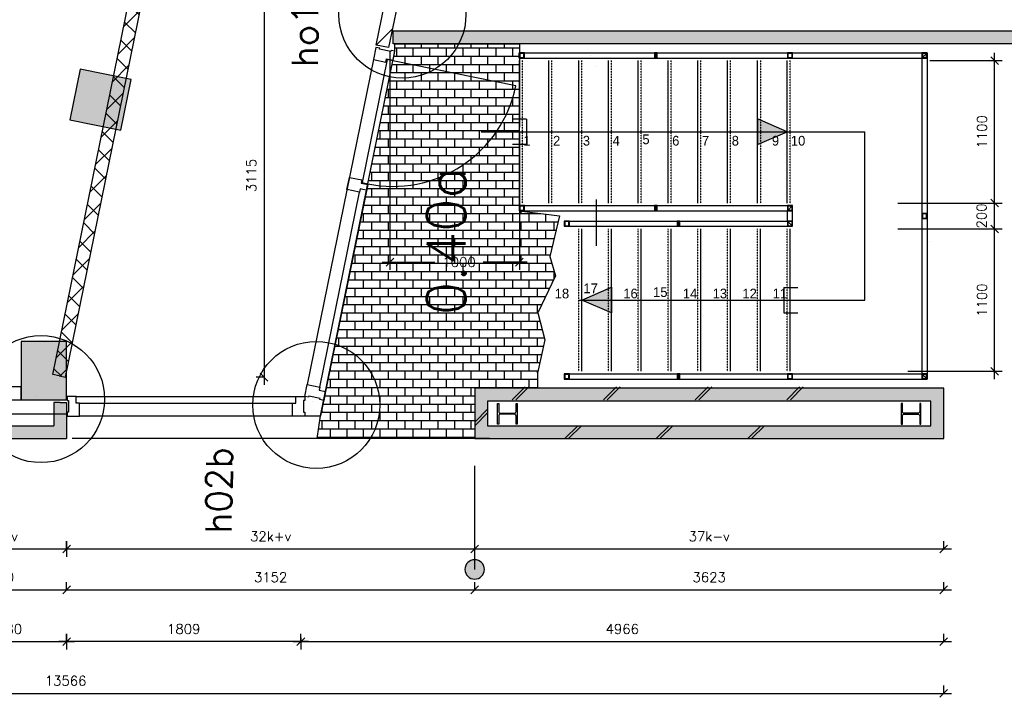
# Model space of a CAD drawing. Extents: x 145187 to 222247, y 87753 to 171871.
# Tile 32 of 37: x 158318 to 165923, y 137243 to 142477. Entities that reach past the tile are written whole.
import ezdxf
from ezdxf.enums import TextEntityAlignment as Align

# ---------------------------------------------------------------- set-up
doc = ezdxf.new("R2010")
doc.units = 0
doc.header["$LTSCALE"] = 5
doc.header["$MEASUREMENT"] = 0
doc.header["$PDMODE"] = 3
doc.header["$PDSIZE"] = 0.1
doc.linetypes.add('DASHED', pattern=[0.75, 0.5, -0.25])
doc.layers.get('0').update_dxf_attribs({"linetype": 'CONTINUOUS'})
doc.layers.get('DEFPOINTS').update_dxf_attribs({"linetype": 'CONTINUOUS'})
for name, color, linetype in [('_DETAILNUMMERS', 4, 'CONTINUOUS'), ('_DETAILNUMMERSTEKST', 4, 'CONTINUOUS'), ('A--01A1_ACEER', 1, 'CONTINUOUS'), ('A--A21--_F123-', 9, 'CONTINUOUS'), ('A--A22--_F123-', 9, 'CONTINUOUS'), ('A--A28--_F--3-', 7, 'CONTINUOUS'), ('A--L21--', 3, 'CONTINUOUS'), ('A--L21--_F--3-', 7, 'CONTINUOUS'), ('A--L21A2_ISOLATIE', 1, 'CONTINUOUS'), ('A--L21A3_BUITENWAND', 3, 'CONTINUOUS'), ('A--L22--', 3, 'CONTINUOUS'), ('A--L22--_F--3-', 7, 'CONTINUOUS'), ('A--L24--', 7, 'CONTINUOUS'), ('A--L28--', 7, 'CONTINUOUS'), ('A--L28--_F--3-', 1, 'CONTINUOUS'), ('A--L31--', 2, 'CONTINUOUS'), ('A--L31--_F123-', 7, 'CONTINUOUS'), ('A--M$1A-_F123-', 1, 'CONTINUOUS'), ('A--M1$A-_F123-', 1, 'CONTINUOUS'), ('A--T$1A-_F123-_RN', 4, 'CONTINUOUS'), ('A--T01A-50_TEKST_0_25MM', 2, 'CONTINUOUS'), ('NIEUWE_INDELING', 2, 'CONTINUOUS'), ('X--LR---_CP', 7, 'CONTINUOUS')]:
    doc.layers.add(name, color=color, linetype=linetype)
doc.styles.add('ALFA-0_25', font='ROMANS')
doc.styles.add('HIEMSTRA', font='romans.shx')
doc.styles.add('TheSans', font='tsacorbd.ttf')
doc.dimstyles.new('1op2', dxfattribs={"dimscale": 30, "dimtxt": 2.5, "dimasz": 2, "dimexe": 2, "dimexo": 0, "dimgap": 2, "dimtad": 1, "dimdec": 0, "dimzin": 0, "dimdsep": 46, "dimtxsty": 'HIEMSTRA', "dimblk1": 'OBLIQUE', "dimblk2": 'OBLIQUE', "dimsah": 1, "dimcen": -3, "dimdle": 2, "dimclrd": 2, "dimclre": 2, "dimclrt": 3, "dimadec": 0, "dimazin": 0, "dimtfac": 1, "dimtdec": 0, "dimtofl": 0, "dimtmove": 2, "dimatfit": 3, "dimldrblk": 'OBLIQUE', "dimfxl": 0, "dimtvp": 0.833333, "dimtolj": 1, "dimtzin": 0, "dimarcsym": 0})
doc.dimstyles.new('STANDARD$0', dxfattribs={"dimscale": 50, "dimtxt": 2.5, "dimasz": 2, "dimexe": 2, "dimexo": 0, "dimgap": 2, "dimtad": 1, "dimdec": 0, "dimzin": 0, "dimdsep": 46, "dimtxsty": 'ALFA-0_25', "dimblk1": 'OBLIQUE', "dimblk2": 'OBLIQUE', "dimsah": 1, "dimcen": -3, "dimdle": 2, "dimclrd": 1, "dimclre": 1, "dimclrt": 2, "dimadec": 0, "dimazin": 0, "dimtfac": 0.666667, "dimtofl": 0, "dimtmove": 2, "dimatfit": 3, "dimldrblk": 'OBLIQUE', "dimfxl": 0, "dimtvp": 0.833333, "dimtolj": 1, "dimtzin": 0, "dimarcsym": 0})

# ---------------------------------------------------------------- blocks, each defined once
blk = doc.blocks.new('*U185')
at = {"layer": 'A--A21--_F123-', "color": 2}
for points in [[(0, 0), (-50, -50), (970, 0), (1020, -50)], [(970, 0), (920, 50), (0, 0), (50, 50)]]:
    blk.add_solid(points, dxfattribs=at)
at = {"layer": 'A--L21--_F--3-', "color": 4, "linetype": 'Continuous'}
for points in [[(50, 50), (50, 50), (920, 50), (920, 50)], [(-50, -50), (-50, -50), (1020, -50), (1020, -50)]]:
    blk.add_lwpolyline(points, dxfattribs=at)
blk = doc.blocks.new('*U187')
at = {"layer": 'A--A21--_F123-', "color": 2}
for points in [[(0, -230), (-50, -180), (0, 0), (-50, 0)], [(0, 0), (50, 0), (0, -230), (50, -280)]]:
    blk.add_solid(points, dxfattribs=at)
at = {"layer": 'A--L21--_F--3-', "color": 4, "linetype": 'Continuous'}
for points in [[(0, 0), (-50, 0), (-50, -180), (-50, -180)], [(0, 0), (50, 0), (50, -280), (50, -280)]]:
    blk.add_lwpolyline(points, dxfattribs=at)
blk = doc.blocks.new('_OBLIQUE')
at = {"color": 0, "linetype": 'ByBlock'}
blk.add_line((-0.5, -0.5), (0.5, 0.5), dxfattribs=at)
blk = doc.blocks.new('*D149')
at = {"layer": 'A--M$1A-_F123-', "color": 1, "linetype": 'Continuous', "lineweight": -2}
for p, q in [((21300.3, 562.1), (21300.3, 882.2)), ((20554.1, 822.2), (21360.3, 822.2)), ((20554.1, 622.1), (21360.3, 622.1))]:
    blk.add_line(p, q, dxfattribs=at)
at = {"layer": 'DEFPOINTS', "color": 0, "linetype": 'Continuous'}
for p in [(20554.1, 822.2), (21300.3, 822.2), (20554.1, 622.1)]:
    blk.add_point(p, dxfattribs=at)
at = {"layer": 'A--M$1A-_F123-', "color": 1, "linetype": 'Continuous', "lineweight": -2, "xscale": 60, "yscale": 60, "zscale": 60}
for p, rotation in [((21300.3, 822.2), 90), ((21300.3, 622.1), 270)]:
    blk.add_blockref('_OBLIQUE', p, dxfattribs=dict(at, rotation=rotation))
at = {"layer": 'A--M$1A-_F123-', "color": 2, "linetype": 'Continuous', "insert": (21199.8, 722.2), "char_height": 75, "attachment_point": 5, "rotation": 90, "style": 'ALFA-0_25'}
blk.add_mtext('\\A1;200', dxfattribs=at)
blk = doc.blocks.new('*D150')
at = {"layer": 'A--M$1A-_F123-', "color": 1, "linetype": 'Continuous', "lineweight": -2}
for p, q in [((21300.3, 762.2), (21300.3, 1982.2)), ((20800.3, 1922.2), (21360.3, 1922.2)), ((20800.3, 822.2), (21360.3, 822.2))]:
    blk.add_line(p, q, dxfattribs=at)
at = {"layer": 'DEFPOINTS', "color": 0, "linetype": 'Continuous'}
for p in [(20800.3, 1922.2), (21300.3, 1922.2), (20800.3, 822.2)]:
    blk.add_point(p, dxfattribs=at)
at = {"layer": 'A--M$1A-_F123-', "color": 1, "linetype": 'Continuous', "lineweight": -2, "xscale": 60, "yscale": 60, "zscale": 60}
for p, rotation in [((21300.3, 1922.2), 90), ((21300.3, 822.2), 270)]:
    blk.add_blockref('_OBLIQUE', p, dxfattribs=dict(at, rotation=rotation))
at = {"layer": 'A--M$1A-_F123-', "color": 2, "linetype": 'Continuous', "insert": (21202.8, 1372.2), "char_height": 75, "attachment_point": 5, "rotation": 90, "style": 'ALFA-0_25'}
blk.add_mtext('\\A1;1100', dxfattribs=at)
blk = doc.blocks.new('*D151')
at = {"layer": 'A--M$1A-_F123-', "color": 1, "linetype": 'Continuous', "lineweight": -2}
for p, q in [((20957.2, 622.1), (21360.3, 622.1)), ((21300.3, -537.8), (21300.3, 682.1)), ((20629.7, -477.8), (21360.3, -477.8))]:
    blk.add_line(p, q, dxfattribs=at)
at = {"layer": 'DEFPOINTS', "color": 0, "linetype": 'Continuous'}
for p in [(20957.2, 622.1), (21300.3, 622.1), (20629.7, -477.8)]:
    blk.add_point(p, dxfattribs=at)
at = {"layer": 'A--M$1A-_F123-', "color": 1, "linetype": 'Continuous', "lineweight": -2, "xscale": 60, "yscale": 60, "zscale": 60}
for p, rotation in [((21300.3, 622.1), 90), ((21300.3, -477.8), 270)]:
    blk.add_blockref('_OBLIQUE', p, dxfattribs=dict(at, rotation=rotation))
at = {"layer": 'A--M$1A-_F123-', "color": 2, "linetype": 'Continuous', "insert": (21202.8, 72.2), "char_height": 75, "attachment_point": 5, "rotation": 90, "style": 'ALFA-0_25'}
blk.add_mtext('\\A1;1100', dxfattribs=at)
blk = doc.blocks.new('baluster')
at = {"layer": 'NIEUWE_INDELING'}
h = blk.add_hatch(color=256, dxfattribs=at)
h.paths.add_polyline_path([(0, -20), (40, -20), (40, 20), (0, 20)])
h.paths.add_polyline_path([(4, -16), (36, -16), (36, 16), (4, 16)], flags=16)
for points in [[(0, -20), (40, -20), (40, 20), (0, 20)], [(4, -16), (36, -16), (36, 16), (4, 16)]]:
    blk.add_lwpolyline(points, close=True, dxfattribs=at)
blk = doc.blocks.new('*D152')
at = {"layer": 'A--M1$A-_F123-', "color": 1, "lineweight": -2}
for p, q in [((16630.2, 1994.8), (16630.2, 305.7)), ((17630.2, 1372.2), (17630.2, 305.7)), ((16570.2, 365.7), (16977.1, 365.7)), ((17690.2, 365.7), (17350.6, 365.7))]:
    blk.add_line(p, q, dxfattribs=at)
at = {"layer": 'DEFPOINTS', "color": 0}
for p in [(16630.2, 1994.8), (17630.2, 1372.2), (17630.2, 365.7)]:
    blk.add_point(p, dxfattribs=at)
at = {"layer": 'A--M1$A-_F123-', "color": 1, "lineweight": -2, "xscale": 60, "yscale": 60, "zscale": 60, "rotation": 180}
blk.add_blockref('_OBLIQUE', (16630.2, 365.7), dxfattribs=at)
at = {"layer": 'A--M1$A-_F123-', "color": 1, "lineweight": -2, "xscale": 60, "yscale": 60, "zscale": 60}
blk.add_blockref('_OBLIQUE', (17630.2, 365.7), dxfattribs=at)
at = {"layer": 'A--M1$A-_F123-', "color": 2, "insert": (17163.9, 365.7), "char_height": 75, "attachment_point": 5, "style": 'ALFA-0_25'}
blk.add_mtext('\\A1;1000', dxfattribs=at)
blk = doc.blocks.new('*D155')
at = {"layer": 'A--M$1A-_F123-', "color": 1, "linetype": 'Continuous', "lineweight": -2}
for p, q in [((13062.7, -1850.2), (13062.7, -1790.2)), ((14132.7, -1790.2), (14132.7, -1910.2)), ((13002.7, -1850.2), (14192.7, -1850.2))]:
    blk.add_line(p, q, dxfattribs=at)
at = {"layer": 'DEFPOINTS', "color": 0, "linetype": 'Continuous'}
for p in [(14132.7, -1790.2, 1.6), (13062.7, -1850.2, 1.6), (14132.7, -1850.2)]:
    blk.add_point(p, dxfattribs=at)
at = {"layer": 'A--M$1A-_F123-', "color": 1, "linetype": 'Continuous', "lineweight": -2, "xscale": 60, "yscale": 60, "zscale": 60, "rotation": 180}
blk.add_blockref('_OBLIQUE', (13062.7, -1850.2), dxfattribs=at)
at = {"layer": 'A--M$1A-_F123-', "color": 1, "linetype": 'Continuous', "lineweight": -2, "xscale": 60, "yscale": 60, "zscale": 60}
blk.add_blockref('_OBLIQUE', (14132.7, -1850.2), dxfattribs=at)
at = {"layer": 'A--M$1A-_F123-', "color": 2, "linetype": 'Continuous', "insert": (13597.7, -1752.7), "char_height": 75, "attachment_point": 5, "style": 'ALFA-0_25'}
blk.add_mtext('\\A1;11k-v', dxfattribs=at)
blk = doc.blocks.new('*D156')
at = {"layer": 'A--M$1A-_F123-', "color": 1, "linetype": 'Continuous', "lineweight": -2}
for p, q in [((14132.7, -1850.2), (14132.7, -1790.2)), ((17284.7, -1850.2), (17284.7, -1790.2)), ((14072.7, -1850.2), (17344.7, -1850.2))]:
    blk.add_line(p, q, dxfattribs=at)
at = {"layer": 'DEFPOINTS', "color": 0, "linetype": 'Continuous'}
for p in [(14132.7, -1850.2), (17284.7, -1850.2), (17284.7, -1850.2)]:
    blk.add_point(p, dxfattribs=at)
at = {"layer": 'A--M$1A-_F123-', "color": 1, "linetype": 'Continuous', "lineweight": -2, "xscale": 60, "yscale": 60, "zscale": 60, "rotation": 180}
blk.add_blockref('_OBLIQUE', (14132.7, -1850.2), dxfattribs=at)
at = {"layer": 'A--M$1A-_F123-', "color": 1, "linetype": 'Continuous', "lineweight": -2, "xscale": 60, "yscale": 60, "zscale": 60}
blk.add_blockref('_OBLIQUE', (17284.7, -1850.2), dxfattribs=at)
at = {"layer": 'A--M$1A-_F123-', "color": 2, "linetype": 'Continuous', "insert": (15708.7, -1752.7), "char_height": 75, "attachment_point": 5, "style": 'ALFA-0_25'}
blk.add_mtext('\\A1;32k+v', dxfattribs=at)
blk = doc.blocks.new('*D158')
at = {"layer": 'A--M$1A-_F123-', "color": 1, "linetype": 'Continuous', "lineweight": -2}
for p, q in [((17284.7, -1850.2), (17284.7, -1790.2)), ((20907.7, -1850.2), (20907.7, -1790.2)), ((17224.7, -1850.2), (20967.7, -1850.2))]:
    blk.add_line(p, q, dxfattribs=at)
at = {"layer": 'DEFPOINTS', "color": 0, "linetype": 'Continuous'}
for p in [(17284.7, -1850.2), (20907.7, -1850.2), (20907.7, -1850.2)]:
    blk.add_point(p, dxfattribs=at)
at = {"layer": 'A--M$1A-_F123-', "color": 1, "linetype": 'Continuous', "lineweight": -2, "xscale": 60, "yscale": 60, "zscale": 60, "rotation": 180}
blk.add_blockref('_OBLIQUE', (17284.7, -1850.2), dxfattribs=at)
at = {"layer": 'A--M$1A-_F123-', "color": 1, "linetype": 'Continuous', "lineweight": -2, "xscale": 60, "yscale": 60, "zscale": 60}
blk.add_blockref('_OBLIQUE', (20907.7, -1850.2), dxfattribs=at)
at = {"layer": 'A--M$1A-_F123-', "color": 2, "linetype": 'Continuous', "insert": (19096.2, -1752.7), "char_height": 75, "attachment_point": 5, "style": 'ALFA-0_25'}
blk.add_mtext('\\A1;37k-v', dxfattribs=at)
blk = doc.blocks.new('DETAILNR')
at = {"layer": '_DETAILNUMMERS'}
blk.add_circle((32.9, -23.2), 490.7, dxfattribs=at)
at = {"layer": 'X--LR---_CP'}
blk.add_point((0, 0), dxfattribs=at)
at = {"layer": '_DETAILNUMMERSTEKST', "style": 'ALFA-0_25'}
blk.add_attdef('DETAILNR', text='', height=200, rotation=90, dxfattribs=at).set_placement((-618.4, 223.8), align=Align.RIGHT)
blk = doc.blocks.new('*D162')
at = {"layer": 'A--M$1A-_F123-', "color": 1, "linetype": 'Continuous', "lineweight": -2}
for p, q in [((13062.7, -2166.1), (13062.7, -2106.1)), ((14132.7, -2166.1), (14132.7, -2106.1)), ((13002.7, -2166.1), (14192.7, -2166.1))]:
    blk.add_line(p, q, dxfattribs=at)
at = {"layer": 'DEFPOINTS', "color": 0, "linetype": 'Continuous'}
for p in [(13062.7, -2166.1), (14132.7, -2166.1), (14132.7, -2166.1)]:
    blk.add_point(p, dxfattribs=at)
at = {"layer": 'A--M$1A-_F123-', "color": 1, "linetype": 'Continuous', "lineweight": -2, "xscale": 60, "yscale": 60, "zscale": 60, "rotation": 180}
blk.add_blockref('_OBLIQUE', (13062.7, -2166.1), dxfattribs=at)
at = {"layer": 'A--M$1A-_F123-', "color": 1, "linetype": 'Continuous', "lineweight": -2, "xscale": 60, "yscale": 60, "zscale": 60}
blk.add_blockref('_OBLIQUE', (14132.7, -2166.1), dxfattribs=at)
at = {"layer": 'A--M$1A-_F123-', "color": 2, "linetype": 'Continuous', "insert": (13597.7, -2068.6), "char_height": 75, "attachment_point": 5, "style": 'ALFA-0_25'}
blk.add_mtext('\\A1;1070', dxfattribs=at)
blk = doc.blocks.new('*D163')
at = {"layer": 'A--M$1A-_F123-', "color": 1, "linetype": 'Continuous', "lineweight": -2}
for p, q in [((14132.7, -2166.1), (14132.7, -2106.1)), ((17284.7, -2166.1), (17284.7, -2106.1)), ((14072.7, -2166.1), (17344.7, -2166.1))]:
    blk.add_line(p, q, dxfattribs=at)
at = {"layer": 'DEFPOINTS', "color": 0, "linetype": 'Continuous'}
for p in [(14132.7, -2166.1), (17284.7, -2166.1), (17284.7, -2166.1)]:
    blk.add_point(p, dxfattribs=at)
at = {"layer": 'A--M$1A-_F123-', "color": 1, "linetype": 'Continuous', "lineweight": -2, "xscale": 60, "yscale": 60, "zscale": 60, "rotation": 180}
blk.add_blockref('_OBLIQUE', (14132.7, -2166.1), dxfattribs=at)
at = {"layer": 'A--M$1A-_F123-', "color": 1, "linetype": 'Continuous', "lineweight": -2, "xscale": 60, "yscale": 60, "zscale": 60}
blk.add_blockref('_OBLIQUE', (17284.7, -2166.1), dxfattribs=at)
at = {"layer": 'A--M$1A-_F123-', "color": 2, "linetype": 'Continuous', "insert": (15708.7, -2068.6), "char_height": 75, "attachment_point": 5, "style": 'ALFA-0_25'}
blk.add_mtext('\\A1;3152', dxfattribs=at)
blk = doc.blocks.new('*D164')
at = {"layer": 'A--M$1A-_F123-', "color": 1, "linetype": 'Continuous', "lineweight": -2}
for p, q in [((17284.7, -2166.1), (17284.7, -2106.1)), ((20907.7, -2166.1), (20907.7, -2106.1)), ((17224.7, -2166.1), (20967.7, -2166.1))]:
    blk.add_line(p, q, dxfattribs=at)
at = {"layer": 'DEFPOINTS', "color": 0, "linetype": 'Continuous'}
for p in [(17284.7, -2166.1), (20907.7, -2166.1), (20907.7, -2166.1)]:
    blk.add_point(p, dxfattribs=at)
at = {"layer": 'A--M$1A-_F123-', "color": 1, "linetype": 'Continuous', "lineweight": -2, "xscale": 60, "yscale": 60, "zscale": 60, "rotation": 180}
blk.add_blockref('_OBLIQUE', (17284.7, -2166.1), dxfattribs=at)
at = {"layer": 'A--M$1A-_F123-', "color": 1, "linetype": 'Continuous', "lineweight": -2, "xscale": 60, "yscale": 60, "zscale": 60}
blk.add_blockref('_OBLIQUE', (20907.7, -2166.1), dxfattribs=at)
at = {"layer": 'A--M$1A-_F123-', "color": 2, "linetype": 'Continuous', "insert": (19096.2, -2068.6), "char_height": 75, "attachment_point": 5, "style": 'ALFA-0_25'}
blk.add_mtext('\\A1;3623', dxfattribs=at)
blk = doc.blocks.new('*D167')
at = {"layer": 'A--M$1A-_F123-', "color": 1, "linetype": 'Continuous', "lineweight": -2}
for p, q in [((13252.7, -2566.1), (13252.7, -2506.1)), ((14132.7, -2566.1), (14132.7, -2506.1)), ((13192.7, -2566.1), (14192.7, -2566.1))]:
    blk.add_line(p, q, dxfattribs=at)
at = {"layer": 'DEFPOINTS', "color": 0, "linetype": 'Continuous'}
for p in [(13252.7, -2566.1), (14132.7, -2566.1), (14132.7, -2566.1)]:
    blk.add_point(p, dxfattribs=at)
at = {"layer": 'A--M$1A-_F123-', "color": 1, "linetype": 'Continuous', "lineweight": -2, "xscale": 60, "yscale": 60, "zscale": 60, "rotation": 180}
blk.add_blockref('_OBLIQUE', (13252.7, -2566.1), dxfattribs=at)
at = {"layer": 'A--M$1A-_F123-', "color": 1, "linetype": 'Continuous', "lineweight": -2, "xscale": 60, "yscale": 60, "zscale": 60}
blk.add_blockref('_OBLIQUE', (14132.7, -2566.1), dxfattribs=at)
at = {"layer": 'A--M$1A-_F123-', "color": 2, "linetype": 'Continuous', "insert": (13692.7, -2468.6), "char_height": 75, "attachment_point": 5, "style": 'ALFA-0_25'}
blk.add_mtext('\\A1;880', dxfattribs=at)
blk = doc.blocks.new('*D168')
at = {"layer": 'A--M$1A-_F123-', "color": 1, "linetype": 'Continuous', "lineweight": -2}
for p, q in [((14132.7, -2506.1), (14132.7, -2626.1)), ((16001.5, -2566.1), (14072.7, -2566.1)), ((15941.5, -2536.1), (15941.5, -2626.1))]:
    blk.add_line(p, q, dxfattribs=at)
at = {"layer": 'DEFPOINTS', "color": 0, "linetype": 'Continuous'}
for p in [(14132.7, -2506.1), (14132.7, -2566.1), (15941.5, -2536.1)]:
    blk.add_point(p, dxfattribs=at)
at = {"layer": 'A--M$1A-_F123-', "color": 1, "linetype": 'Continuous', "lineweight": -2, "xscale": 60, "yscale": 60, "zscale": 60, "rotation": 180}
blk.add_blockref('_OBLIQUE', (14132.7, -2566.1), dxfattribs=at)
at = {"layer": 'A--M$1A-_F123-', "color": 1, "linetype": 'Continuous', "lineweight": -2, "xscale": 60, "yscale": 60, "zscale": 60}
blk.add_blockref('_OBLIQUE', (15941.5, -2566.1), dxfattribs=at)
at = {"layer": 'A--M$1A-_F123-', "color": 2, "linetype": 'Continuous', "insert": (15037.1, -2468.6), "char_height": 75, "attachment_point": 5, "style": 'ALFA-0_25'}
blk.add_mtext('\\A1;1809', dxfattribs=at)
blk = doc.blocks.new('*D169')
at = {"layer": 'A--M$1A-_F123-', "color": 1, "linetype": 'Continuous', "lineweight": -2}
for p, q in [((15941.5, -2566.1), (15941.5, -2506.1)), ((20907.7, -2566.1), (20907.7, -2506.1)), ((15881.5, -2566.1), (20967.7, -2566.1))]:
    blk.add_line(p, q, dxfattribs=at)
at = {"layer": 'DEFPOINTS', "color": 0, "linetype": 'Continuous'}
for p in [(15941.5, -2566.1), (20907.7, -2566.1), (20907.7, -2566.1)]:
    blk.add_point(p, dxfattribs=at)
at = {"layer": 'A--M$1A-_F123-', "color": 1, "linetype": 'Continuous', "lineweight": -2, "xscale": 60, "yscale": 60, "zscale": 60, "rotation": 180}
blk.add_blockref('_OBLIQUE', (15941.5, -2566.1), dxfattribs=at)
at = {"layer": 'A--M$1A-_F123-', "color": 1, "linetype": 'Continuous', "lineweight": -2, "xscale": 60, "yscale": 60, "zscale": 60}
blk.add_blockref('_OBLIQUE', (20907.7, -2566.1), dxfattribs=at)
at = {"layer": 'A--M$1A-_F123-', "color": 2, "linetype": 'Continuous', "insert": (18424.6, -2468.6), "char_height": 75, "attachment_point": 5, "style": 'ALFA-0_25'}
blk.add_mtext('\\A1;4966', dxfattribs=at)
blk = doc.blocks.new('*D170')
at = {"layer": 'A--M$1A-_F123-', "color": 1, "linetype": 'Continuous', "lineweight": -2}
for p, q in [((7341.7, -2966.1), (7341.7, -2906.1)), ((20907.7, -2966.1), (20907.7, -2906.1)), ((7281.7, -2966.1), (20967.7, -2966.1))]:
    blk.add_line(p, q, dxfattribs=at)
at = {"layer": 'DEFPOINTS', "color": 0, "linetype": 'Continuous'}
for p in [(7341.7, -2966.1), (20907.7, -2966.1), (20907.7, -2966.1)]:
    blk.add_point(p, dxfattribs=at)
at = {"layer": 'A--M$1A-_F123-', "color": 1, "linetype": 'Continuous', "lineweight": -2, "xscale": 60, "yscale": 60, "zscale": 60, "rotation": 180}
blk.add_blockref('_OBLIQUE', (7341.7, -2966.1), dxfattribs=at)
at = {"layer": 'A--M$1A-_F123-', "color": 1, "linetype": 'Continuous', "lineweight": -2, "xscale": 60, "yscale": 60, "zscale": 60}
blk.add_blockref('_OBLIQUE', (20907.7, -2966.1), dxfattribs=at)
at = {"layer": 'A--M$1A-_F123-', "color": 2, "linetype": 'Continuous', "insert": (14124.7, -2868.6), "char_height": 75, "attachment_point": 5, "style": 'ALFA-0_25'}
blk.add_mtext('\\A1;13566', dxfattribs=at)
blk = doc.blocks.new('DILATATIEVOEG')
at = {"layer": 'A--L21A3_BUITENWAND', "linetype": 'Continuous'}
h = blk.add_hatch(color=256, dxfattribs=at)
edge = h.paths.add_edge_path()
edge.add_arc((-800, 0), 75, 0, 360)
blk.add_line((-800, 0), (0, 0), dxfattribs=at)
blk.add_circle((-800, 0), 75, dxfattribs=at)
at = {"layer": 'X--LR---_CP', "linetype": 'Continuous'}
blk.add_point((0, 0), dxfattribs=at)
blk = doc.blocks.new('*U199')
at = {"layer": 'A--A22--_F123-', "linetype": 'Continuous'}
for p, q in [((715.5, 3762.9), (794.7, 3842.1)), ((820.3, 3776.4), (744.2, 3852.4)), ((672.1, 3549.8), (800.2, 3678)), ((791.6, 3635.4), (706.8, 3720.2)), ((762.8, 3494.4), (678.1, 3579.2)), ((628.7, 3336.7), (756.8, 3464.9)), ((734.1, 3353.4), (649.3, 3438.2)), ((705.4, 3212.4), (620.6, 3297.2)), ((585.3, 3123.6), (713.4, 3251.7)), ((676.7, 3071.4), (591.9, 3156.2)), ((541.8, 2910.5), (670, 3038.6)), ((648, 2930.4), (563.2, 3015.2)), ((498.4, 2697.3), (626.6, 2825.5)), ((619.2, 2789.4), (534.5, 2874.2)), ((590.5, 2648.5), (505.7, 2733.2)), ((455, 2484.2), (583.2, 2612.4)), ((561.8, 2507.5), (477, 2592.3)), ((533.1, 2366.5), (448.3, 2451.3)), ((411.6, 2271.1), (539.8, 2399.3)), ((504.4, 2225.5), (419.6, 2310.3)), ((368.2, 2058), (496.3, 2186.2)), ((475.6, 2084.5), (390.9, 2169.3)), ((446.9, 1943.5), (362.1, 2028.3)), ((324.8, 1844.9), (452.9, 1973)), ((418.2, 1802.5), (333.4, 1887.3)), ((281.4, 1631.8), (409.5, 1759.9)), ((389.5, 1661.6), (304.7, 1746.3)), ((360.8, 1520.6), (276, 1605.4)), ((238, 1418.6), (366.1, 1546.8)), ((332.1, 1379.6), (247.3, 1464.4)), ((194.5, 1205.5), (322.7, 1333.7)), ((303.3, 1238.6), (218.5, 1323.4)), ((274.6, 1097.6), (189.8, 1182.4)), ((151.1, 992.4), (279.3, 1120.6)), ((245.9, 956.6), (161.1, 1041.4)), ((107.7, 779.3), (235.9, 907.4)), ((217.2, 815.6), (132.4, 900.4)), ((64.3, 566.2), (192.5, 694.3)), ((188.5, 674.7), (103.7, 759.4)), ((159.7, 533.7), (75, 618.4)), ((20.9, 353), (149, 481.2)), ((131, 392.7), (46.2, 477.5)), ((102.3, 251.7), (17.5, 336.5)), ((-22.5, 139.9), (105.6, 268.1)), ((73.6, 110.7), (-11.2, 195.5)), ((18.3, -3.7), (-39.9, 54.5)), ((6, -1.2), (62.2, 55))]:
    blk.add_line(p, q, dxfattribs=at)
blk = doc.blocks.new('*U198')
at = {"layer": 'A--L22--_F--3-', "color": 3, "linetype": 'Continuous'}
for points in [[(0, 0), (-49, 10), (734.1, 3854.5), (783.1, 3844.5)], [(0, 0), (49, -10), (832.1, 3834.5), (783.1, 3844.5)]]:
    blk.add_lwpolyline(points, dxfattribs=at)
at = {"layer": 'A--A22--_F123-'}
blk.add_blockref('*U199', (0, 0), dxfattribs=at)
blk = doc.blocks.new('*D206')
at = {"layer": 'A--M$1A-_F123-', "color": 2, "lineweight": -2}
for p, q in [((16696, 2591.9), (15597.4, 2591.9)), ((15657.4, 2651.9), (15657.4, -582.8)), ((15657.4, -522.8), (15597.4, -522.8))]:
    blk.add_line(p, q, dxfattribs=at)
at = {"layer": 'DEFPOINTS', "color": 0}
for p in [(16696, 2591.9), (15657.4, -522.8), (15657.4, -522.8)]:
    blk.add_point(p, dxfattribs=at)
at = {"layer": 'A--M$1A-_F123-', "color": 2, "lineweight": -2, "xscale": 60, "yscale": 60, "zscale": 60}
for p, rotation in [((15657.4, 2591.9), 90), ((15657.4, -522.8), 270)]:
    blk.add_blockref('_OBLIQUE', p, dxfattribs=dict(at, rotation=rotation))
at = {"layer": 'A--M$1A-_F123-', "color": 3, "insert": (15559.9, 1034.6), "char_height": 75, "attachment_point": 5, "rotation": 90, "style": 'HIEMSTRA'}
blk.add_mtext('\\A1;3115', dxfattribs=at)
blk = doc.blocks.new('Q020491-')
at = {"layer": 'A--L28--_F--3-', "color": 4, "linetype": 'Continuous'}
blk.add_lwpolyline([(80, -76), (-80, -76), (-80, -67), (-18, -67, 0.414214), (-3, -52), (-3, 52, 0.414214), (-18, 67), (-80, 67), (-80, 76), (80, 76), (80, 67), (18, 67, 0.414214), (3, 52), (3, -52, 0.414214), (18, -67), (80, -67)], format="xyb", close=True, dxfattribs=at)
at = {"layer": 'X--LR---_CP', "color": 1, "linetype": 'Continuous'}
for p in [(-3, 0), (0, 0), (3, 0)]:
    blk.add_point(p, dxfattribs=at)
blk = doc.blocks.new('A$C7F6F1BED')
at = {"layer": 'A--L21A2_ISOLATIE', "linetype": 'Continuous'}
h = blk.add_hatch(dxfattribs=at)
h.set_pattern_fill('AR-B816', color=9, scale=8, style=0)
h.set_pattern_definition([(0, (-7281.72, 2996.12), (0, 64), []), (90, (-7281.72, 2996.12), (-64, 64), [64, -64])])
h.paths.add_polyline_path([(8812.8, 2173.4), (9386.7, 4990.5), (9386.7, 5048.1), (10348.5, 5048.1), (10346.9, 3758.4), (10658.7, 3719.3), (10583.8, 3405), (10628.4, 3255.5), (10490.2, 2970.9), (10544.6, 2760.4), (10488.4, 2504.1), (10488.4, 2388.4), (10002.9, 2388.4), (10002.9, 1998.4), (8786.6, 1998.4)])
at = {"layer": 'A--L21A2_ISOLATIE', "linetype": 'Continuous', "ltscale": 10}
blk.add_hatch(color=53, dxfattribs=at).paths.add_polyline_path([(6500.9, 2298.4), (6850.9, 2298.4), (6850.9, 2748.4), (6500.9, 2748.4)])
h = blk.add_hatch(color=2, dxfattribs=at)
h.paths.add_polyline_path([(10102.9, 2098.4), (13525.9, 2098.4), (13525.9, 2288.4), (10102.9, 2288.4)], flags=16)
h.paths.add_polyline_path([(10002.9, 1998.4), (13625.9, 1998.4), (13625.9, 2388.4), (10002.9, 2388.4)])
at = {"layer": 'A--L31--', "linetype": 'Continuous', "ltscale": 10}
for color, points in [(256, [(16337.7, 5048.1), (9374.5, 5048.1), (9374.5, 5148.1), (16337.7, 5148.1)]), (53, [(6876.6, 4460.3), (7268.5, 4380.5), (7348.4, 4772.4), (6956.4, 4852.3)])]:
    blk.add_hatch(color=color, dxfattribs=at).paths.add_polyline_path(points)
at = {"layer": 'NIEUWE_INDELING'}
for points in [[(11392.8, 4938.9), (11412.8, 4938.9), (11412.8, 4978.9), (11392.8, 4978.9)], [(12186.9, 4269.2), (12416.9, 4368.4), (12186.9, 4467.6)], [(11392.8, 3758.9), (11412.8, 3758.9), (11412.8, 3798.9), (11392.8, 3798.9)], [(11566.8, 3638.4), (11586.8, 3638.4), (11586.8, 3678.4), (11566.8, 3678.4)], [(11059.8, 2969.2), (10829.8, 3068.4), (11059.8, 3167.6)], [(11566.8, 2458.4), (11586.8, 2458.4), (11586.8, 2498.4), (11566.8, 2498.4)]]:
    blk.add_hatch(color=256, dxfattribs=at).paths.add_polyline_path(points)
at = {"layer": 'A--L21A2_ISOLATIE', "linetype": 'Continuous', "ltscale": 10}
blk.add_line((6850.9, 2187), (5780.9, 2187), dxfattribs=at)
at = {"layer": 'A--L21A2_ISOLATIE', "color": 9, "linetype": 'Continuous'}
blk.add_lwpolyline([(8812.8, 2173.4), (9386.7, 4990.5), (9386.7, 5048.1), (10348.5, 5048.1), (10346.9, 3758.4), (10658.7, 3719.3), (10583.8, 3405), (10628.4, 3255.5), (10490.2, 2970.9), (10544.6, 2760.4), (10488.4, 2504.1), (10488.4, 2388.4), (10002.9, 2388.4), (10002.9, 1998.4), (8786.6, 1998.4), (8812.8, 2173.4)], dxfattribs=at)
at = {"layer": 'A--L21A2_ISOLATIE', "linetype": 'Continuous', "ltscale": 10}
for points in [[(6500.9, 2298.4), (6850.9, 2298.4), (6850.9, 2748.4), (6500.9, 2748.4)], [(10002.9, 1998.4), (13625.9, 1998.4), (13625.9, 2388.4), (10002.9, 2388.4)], [(10102.9, 2098.4), (13525.9, 2098.4), (13525.9, 2288.4), (10102.9, 2288.4)]]:
    blk.add_lwpolyline(points, close=True, dxfattribs=at)
at = {"layer": 'A--L21A2_ISOLATIE', "color": 2, "linetype": 'Continuous', "ltscale": 10}
blk.add_lwpolyline([(5780.9, 2298.4), (6500.9, 2298.4), (6500.9, 2398.4), (5780.9, 2398.4)], close=True, dxfattribs=at)
at = {"layer": 'A--L24--', "color": 10, "linetype": 'DASHED', "ltscale": 0.01}
for p, q in [((10371.5, 3818.4), (10371.5, 4918.4)), ((10599.9, 3818.4), (10599.9, 4918.4)), ((10829.9, 3818.4), (10829.9, 4918.4)), ((11059.9, 3818.4), (11059.9, 4918.4)), ((11289.9, 3818.4), (11289.9, 4918.4)), ((11519.9, 3818.4), (11519.9, 4918.4)), ((11749.9, 3818.4), (11749.9, 4918.4)), ((11979.9, 3818.4), (11979.9, 4918.4)), ((12213.4, 3818.4), (12213.4, 4918.4)), ((12439.9, 3818.4), (12439.9, 4918.4)), ((10806.9, 2518.4), (10806.9, 3618.4)), ((11036.9, 2518.4), (11036.9, 3618.4)), ((11266.9, 2518.4), (11266.9, 3618.4)), ((11496.9, 2518.4), (11496.9, 3618.4)), ((11726.9, 2518.4), (11726.9, 3618.4)), ((11956.9, 2518.4), (11956.9, 3618.4)), ((12186.9, 2518.4), (12186.9, 3618.4)), ((12416.9, 2518.4), (12416.9, 3618.4))]:
    blk.add_line(p, q, dxfattribs=at)
at = {"layer": 'A--L31--', "color": 1, "linetype": 'Continuous', "ltscale": 10}
blk.add_line((9241.9, 5038), (9368.7, 5164.8), dxfattribs=at)
at = {"layer": 'A--L31--', "color": 2, "linetype": 'Continuous'}
blk.add_line((9220.8, 4927.3), (9317.8, 4907.6), dxfattribs=at)
at = {"layer": 'A--L31--', "linetype": 'Continuous', "ltscale": 10}
for points in [[(9302.8, 5338.1), (9405, 5338.1), (9338, 5018.6), (9241.9, 5038)], [(16337.7, 5048.1), (9374.5, 5048.1), (9374.5, 5148.1), (16337.7, 5148.1)]]:
    blk.add_lwpolyline(points, close=True, dxfattribs=at)
at = {"layer": 'A--L31--', "color": 2, "linetype": 'Continuous'}
for points in [[(9239.7, 5020.4), (9220.8, 4927.3), (9317.8, 4907.6), (9322.8, 4932.1), (9372.7, 4921.9), (9386.7, 4990.5), (9357.3, 4996.5), (9355.5, 4987.6), (9267.3, 5005.6), (9269.1, 5014.4)], [(9177.1, 3966.7), (9370.8, 4917.2), (9326.7, 4926.2), (9133.1, 3975.7)], [(9016.2, 3922.9), (9035.1, 4016), (9132.1, 3996.3), (9127.2, 3971.8), (9177.1, 3961.6), (9168.1, 3917.5), (9140.2, 3923.2), (9140.2, 3923.2), (9118.2, 3927.7), (9113.2, 3903.2)], [(8690.3, 2323.6), (8709.3, 2416.7), (8806.3, 2396.9), (8801.3, 2372.4), (8851.3, 2362.2), (8837.3, 2293.7), (8807.9, 2299.6), (8809.7, 2308.5), (8721.5, 2326.4), (8719.7, 2317.6)], [(6856, 2172.9), (6951, 2173), (6950.9, 2272), (6925.9, 2272), (6925.9, 2323), (6855.9, 2322.9), (6855.9, 2292.9), (6864.9, 2292.9), (6864.9, 2202.9), (6855.9, 2202.9)], [(8690.4, 2173.1), (8595.4, 2173.2), (8595.4, 2272.2), (8620.4, 2272.2), (8620.4, 2323.2), (8690.4, 2323.1), (8690.4, 2293.1), (8681.4, 2293.1), (8681.4, 2203.1), (8690.4, 2203.1)]]:
    blk.add_lwpolyline(points, close=True, dxfattribs=at)
at = {"layer": 'A--L31--', "color": 1, "linetype": 'Continuous', "ltscale": 10}
blk.add_lwpolyline([(6876.6, 4460.3), (7268.5, 4380.5), (7348.4, 4772.4), (6956.4, 4852.3)], close=True, dxfattribs=at)
at = {"layer": 'A--L31--_F123-', "color": 1, "linetype": 'Continuous'}
for p, q in [((10346.9, 4978.4), (13496.9, 4978.4)), ((10346.9, 4938.4), (10346.9, 4978.4)), ((13456.9, 4938.4), (13496.9, 4978.4)), ((13496.9, 4978.4), (13496.9, 2458.4)), ((9220.8, 4927.3), (8709.3, 2416.7)), ((10346.9, 4938.4), (13456.9, 4938.4)), ((13456.9, 4938.4), (13456.9, 2498.4)), ((9177.1, 3961.6), (8812.8, 2173.4)), ((8806.3, 2396.9), (9113.2, 3903.2)), ((10346.9, 3798.4), (12458.8, 3798.4)), ((10346.9, 3758.4), (12418.8, 3758.4)), ((12418.8, 3758.4), (12458.8, 3798.4)), ((12418.8, 3678.4), (12418.8, 3758.4)), ((12458.8, 3638.4), (12458.8, 3798.4)), ((10694.8, 3678.4), (12418.8, 3678.4)), ((12418.8, 3678.4), (12458.8, 3638.4)), ((10694.8, 3638.4), (12458.8, 3638.4)), ((10694.8, 2498.4), (13456.9, 2498.4)), ((10694.8, 2458.4), (13496.9, 2458.4)), ((13456.9, 2498.4), (13496.9, 2458.4)), ((10291.7, 2298.4), (10391.7, 2398.4)), ((10320, 2298.4), (10420, 2398.4)), ((10998.8, 2298.4), (11098.8, 2398.4)), ((11027.1, 2298.4), (11127.1, 2398.4)), ((11705.9, 2298.4), (11805.9, 2398.4)), ((11734.2, 2298.4), (11834.2, 2398.4)), ((12413, 2298.4), (12513, 2398.4)), ((12441.3, 2298.4), (12541.3, 2398.4)), ((6925, 2323.4), (8690.4, 2323.6)), ((6950.9, 2272), (8595.4, 2271.5)), ((10002.9, 2125.2), (10102.9, 2225.2)), ((6945.9, 2173.4), (8812.8, 2173.4)), ((10002.9, 2097), (10102.9, 2197)), ((10698.8, 1998.4), (10798.8, 2098.4)), ((10727.1, 1998.4), (10827.1, 2098.4)), ((11405.9, 1998.4), (11505.9, 2098.4)), ((11434.2, 1998.4), (11534.2, 2098.4)), ((12113, 1998.4), (12213, 2098.4)), ((12141.3, 1998.4), (12241.3, 2098.4))]:
    blk.add_line(p, q, dxfattribs=at)
blk.add_lwpolyline([(9177.1, 3966.7, 0.414214), (10321.2, 4723.6), (9370.8, 4917.2)], format="xyb", dxfattribs=at)
at = {"layer": 'NIEUWE_INDELING'}
for p, q in [((10348.5, 3818.4), (10348.5, 4918.4)), ((10576.9, 3818.4), (10576.9, 4918.4)), ((10806.9, 3818.4), (10806.9, 4918.4)), ((11036.9, 3818.4), (11036.9, 4918.4)), ((11266.9, 3818.4), (11266.9, 4918.4)), ((11496.9, 3818.4), (11496.9, 4918.4)), ((11726.9, 3818.4), (11726.9, 4918.4)), ((11956.9, 3818.4), (11956.9, 4918.4)), ((12186.9, 3818.4), (12186.9, 4918.4)), ((12416.9, 3818.4), (12416.9, 4918.4)), ((10403, 4466.3), (10294, 4466.3)), ((10403, 4466.3), (10403, 4270.4)), ((10052.2, 4368.4), (13017.1, 4368.4)), ((13017.1, 3068.4), (13017.1, 4368.4)), ((10403, 4270.4), (10294, 4270.4)), ((10944.9, 3486.9), (10944.9, 3846.1)), ((10829.8, 2518.4), (10829.8, 3618.4)), ((11059.9, 2518.4), (11059.9, 3618.4)), ((11289.9, 2518.4), (11289.9, 3618.4)), ((11519.9, 2518.4), (11519.9, 3618.4)), ((11749.9, 2518.4), (11749.9, 3618.4)), ((11979.9, 2518.4), (11979.9, 3618.4)), ((12209.9, 2518.4), (12209.9, 3618.4)), ((12439.9, 2518.4), (12439.9, 3618.4)), ((13518.6, 3518.8), (13518.6, 3518.8)), ((12389.8, 3166.3), (12389.8, 2970.4)), ((12389.8, 3166.3), (12498.8, 3166.3)), ((10809.9, 3068.4), (13017.1, 3068.4)), ((12389.8, 2970.4), (12498.8, 2970.4))]:
    blk.add_line(p, q, dxfattribs=at)
at = {"layer": 'NIEUWE_INDELING', "color": 2}
blk.add_line((10118.6, 1998.4), (6893.5, 1998.4), dxfattribs=at)
at = {"layer": 'NIEUWE_INDELING'}
for points in [[(11392.8, 4938.9), (11412.8, 4938.9), (11412.8, 4978.9), (11392.8, 4978.9)], [(12186.9, 4269.2), (12416.9, 4368.4), (12186.9, 4467.6)], [(11392.8, 3758.9), (11412.8, 3758.9), (11412.8, 3798.9), (11392.8, 3798.9)], [(11566.8, 3638.4), (11586.8, 3638.4), (11586.8, 3678.4), (11566.8, 3678.4)], [(11059.8, 2969.2), (10829.8, 3068.4), (11059.8, 3167.6)], [(11566.8, 2458.4), (11586.8, 2458.4), (11586.8, 2498.4), (11566.8, 2498.4)]]:
    blk.add_lwpolyline(points, close=True, dxfattribs=at)
at = {"layer": 'X--LR---_CP', "linetype": 'Continuous'}
for p in [(10895, 4960.4), (10938.9, 4870.4)]:
    blk.add_point(p, dxfattribs=at)
at = {"layer": 'X--LR---_CP', "extrusion": (0.199602, -0.979877, 0)}
for p in [(10837.2, 4898.6, 84), (10837.2, 4898.6, 2199), (10837.2, 4898.6, 2199)]:
    blk.add_point(p, dxfattribs=at)
at = {"layer": 'A--L21--', "linetype": 'Continuous'}
for name, p in [('*U187', (6800.9, 2278.4)), ('*U185', (5830.9, 2048.4))]:
    blk.add_blockref(name, p, dxfattribs=at)
at = {"layer": 'A--L21A2_ISOLATIE', "linetype": 'Continuous', "ltscale": 10, "rotation": 359.4938626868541}
blk.add_blockref('DETAILNR', (9412.3, 5298.2), dxfattribs=at).add_auto_attribs({'DETAILNR': 'ho1b'})
at = {"layer": 'A--L21A2_ISOLATIE', "linetype": 'Continuous', "ltscale": 10}
ref = blk.add_blockref('DETAILNR', (6620.7, 2327.1), dxfattribs=dict(at, rotation=359.4938626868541))
ref.add_attrib('DETAILNR', 'hD03', dxfattribs={"layer": '_DETAILNUMMERSTEKST', "height": 200, "rotation": 89.49386, "style": 'ALFA-0_25'}).set_placement((6167.1, 1998.4), align=Align.RIGHT)
ref = blk.add_blockref('DETAILNR', (8746.6, 2281.9), dxfattribs=dict(at, rotation=359.4938626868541))
ref.add_attrib('DETAILNR', 'h02b', dxfattribs={"layer": '_DETAILNUMMERSTEKST', "height": 200, "rotation": 89.49386, "style": 'ALFA-0_25'}).set_placement((8130.3, 1933.1), align=Align.RIGHT)
at = {"layer": 'A--L21A3_BUITENWAND', "color": 1, "xscale": -1, "rotation": 269.9962903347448}
blk.add_blockref('DILATATIEVOEG', (10003, 1788), dxfattribs=at)
at = {"layer": 'A--L22--'}
blk.add_blockref('*U198', (6792.9, 2483.3), dxfattribs=at)
at = {"layer": 'A--L28--', "color": 1, "linetype": 'Continuous', "rotation": 90}
blk.add_blockref('Q020491-', (10255.7, 2190.8), dxfattribs=at)
at = {"layer": 'A--L28--', "color": 1, "linetype": 'Continuous', "xscale": -1, "rotation": 270}
blk.add_blockref('Q020491-', (13373.2, 2190.8), dxfattribs=at)
at = {"layer": 'NIEUWE_INDELING'}
for p in [(10346.9, 4958.4), (12418.8, 4958.4), (13456.9, 4958.4), (10346.9, 3778.4), (12418.8, 3778.4), (13456.9, 3718.4), (10694.8, 3658.4), (12418.8, 3658.4), (10694.8, 2478.4), (12418.8, 2478.4), (13456.9, 2478.4)]:
    blk.add_blockref('baluster', p, dxfattribs=at)
at = {"layer": 'A--T$1A-_F123-_RN', "style": 'ALFA-0_25'}
blk.add_text('0.40a', height=300, rotation=90, dxfattribs=at).set_placement((9932.9, 2952.6))
at = {"layer": 'A--T01A-50_TEKST_0_25MM', "style": 'TheSans'}
for s, p in [('1', (10406.2, 4299.6)), ('2', (10636.2, 4299.6)), ('3', (10866.2, 4299.6)), ('4', (11096.2, 4299.6)), ('5', (11326.2, 4310.3)), ('6', (11556.2, 4299.6)), ('7', (11786.2, 4299.6)), ('8', (12016.2, 4299.6)), ('9', (12326.4, 4299.6)), ('10', (12501, 4299.6)), ('17', (10898.5, 3159.3)), ('18', (10677, 3119.3)), ('16', (11206.6, 3119.3)), ('15', (11436.6, 3130.1)), ('14', (11666.6, 3119.3)), ('13', (11896.6, 3119.3)), ('12', (12126.6, 3119.3)), ('11', (12360.2, 3119.3))]:
    blk.add_text(s, height=75, rotation=360, dxfattribs=at).set_placement(p, align=Align.MIDDLE_CENTER)
at = {"layer": 'A--M$1A-_F123-'}
dim = blk.add_linear_dim(base=(8375.7, 2473.4), p1=(9414.3, 5588.1), p2=(8375.7, 2473.4), angle=90, dimstyle='1op2', dxfattribs=at)
dim.commit()
dim.dimension.update_dxf_attribs({"geometry": '*D206', "text_midpoint": (8278.2, 4030.7), "insert": (-7281.7, 2996.1)})
at = {"layer": 'A--M$1A-_F123-', "linetype": 'Continuous'}
for base, p1, p2, picture, middle in [((14018.6, 4918.4), (13518.6, 3818.4), (13518.6, 4918.4), '*D150', (13921.1, 4368.4)), ((14018.6, 3618.3), (13348, 2518.4), (13675.5, 3618.3), '*D151', (13921.1, 3068.3))]:
    dim = blk.add_linear_dim(base=base, p1=p1, p2=p2, angle=270, dimstyle='STANDARD$0', dxfattribs=at)
    dim.commit()
    dim.dimension.update_dxf_attribs({"geometry": picture, "text_midpoint": middle, "insert": (-7281.7, 2996.1)})
dim = blk.add_linear_dim(base=(14018.6, 3818.4), p1=(13272.3, 3618.3), p2=(13272.3, 3818.4), angle=270, dimstyle='STANDARD$0', dxfattribs=at)
dim.commit()
dim.dimension.update_dxf_attribs({"geometry": '*D149', "text_midpoint": (13918.1, 3718.3), "dimtype": 128, "insert": (-7281.7, 2996.1)})
for base, p1, p2, text, picture, middle in [((6850.9, 1145.9, -1.6), (5780.9, 1145.9), (6850.9, 1205.9), '11k-v', '*D155', (6315.9, 1243.4, -1.6)), ((10002.9, 1145.9), (6850.9, 1145.9), (10002.9, 1145.9), '32k+v', '*D156', (8426.9, 1243.4)), ((13625.9, 1145.9), (10002.9, 1145.9), (13625.9, 1145.9), '37k-v', '*D158', (11814.4, 1243.4))]:
    dim = blk.add_linear_dim(base=base, p1=p1, p2=p2, text=text, dimstyle='STANDARD$0', dxfattribs=at)
    dim.commit()
    dim.dimension.update_dxf_attribs({"geometry": picture, "text_midpoint": middle, "insert": (-7281.7, 2996.1)})
for base, p1, p2, picture, middle in [((6850.9, 830), (5780.9, 830), (6850.9, 830), '*D162', (6315.9, 927.5)), ((10002.9, 830), (6850.9, 830), (10002.9, 830), '*D163', (8426.9, 927.5)), ((13625.9, 830), (10002.9, 830), (13625.9, 830), '*D164', (11814.4, 927.5)), ((6850.9, 430), (5970.9, 430), (6850.9, 430), '*D167', (6410.9, 527.5)), ((6850.9, 430), (8659.8, 460), (6850.9, 490), '*D168', (7755.4, 527.5)), ((13625.9, 430), (8659.8, 430), (13625.9, 430), '*D169', (11142.9, 527.5)), ((13625.9, 30), (60, 30), (13625.9, 30), '*D170', (6843, 127.5))]:
    dim = blk.add_linear_dim(base=base, p1=p1, p2=p2, dimstyle='STANDARD$0', dxfattribs=at)
    dim.commit()
    dim.dimension.update_dxf_attribs({"geometry": picture, "text_midpoint": middle, "insert": (-7281.7, 2996.1)})
at = {"layer": 'A--M1$A-_F123-'}
dim = blk.add_linear_dim(base=(10348.5, 3361.8), p1=(9348.5, 4991), p2=(10348.5, 4368.4), dimstyle='STANDARD$0', dxfattribs=at)
dim.commit()
dim.dimension.update_dxf_attribs({"geometry": '*D152', "text_midpoint": (9882.1, 3361.8), "dimtype": 128, "insert": (-7281.7, 2996.1)})

msp = doc.modelspace()

# ---------------------------------------------------------------- block references
at = {"layer": 'A--01A1_ACEER', "ltscale": 10}
msp.add_blockref('A$C7F6F1BED', (151829.4, 137242.7), dxfattribs=at)

doc.saveas('drawing.dxf')
